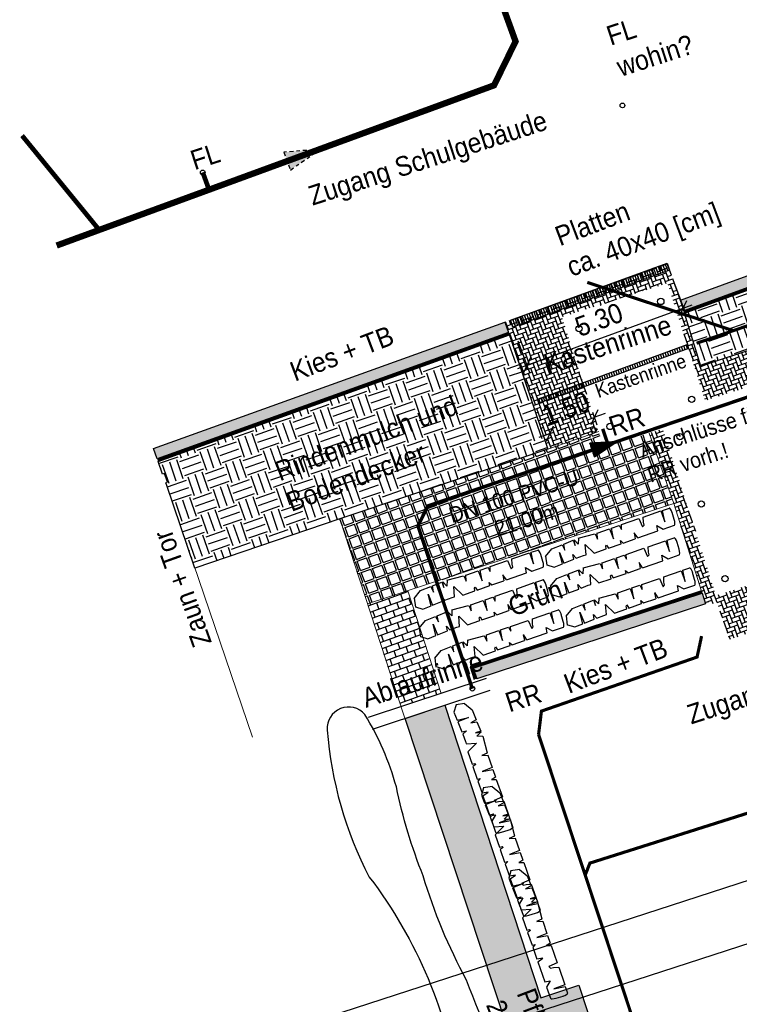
# Model space of a CAD drawing. Header units: metres. Extents: x 32415249 to 32416286, y 5721374 to 5722081.
# Tile 5 of 15: x 32415341 to 32415364, y 5721447 to 5721478. Entities that reach past the tile are written whole.
import ezdxf

# ---------------------------------------------------------------- set-up
doc = ezdxf.new("R2010")
doc.units = ezdxf.units.M
doc.header["$PDMODE"] = 32
doc.header["$PDSIZE"] = 0.5
for name, pattern in [('AUSGEZOGEN', [0]), ('DASHED2', [9.525, 6.35, -3.175]), ('G2', [0.375, 0.25, -0.125]), ('S2', [0.5, 0.25, -0.125, 0, -0.125])]:
    doc.linetypes.add(name, pattern=pattern)
doc.layers.get('0').update_dxf_attribs({"linetype": 'CONTINUOUS'})
doc.layers.get('Defpoints').update_dxf_attribs({"linetype": 'telekomTOT'})
for name, color, linetype in [('B-Ablauf', 252, 'CONTINUOUS'), ('B-Entw.Fallrohr-lin', 252, 'CONTINUOUS'), ('B-Kanal-RW-Lin', 251, 'G2'), ('B-Kanal-SW-Lin', 251, 'CONTINUOUS'), ('B-Mulde-lin', 252, 'CONTINUOUS'), ('B-Pflaster-srf', 254, 'CONTINUOUS'), ('Kataster-vorh. Hecke', 94, 'CONTINUOUS'), ('lin-050', 2, 'CONTINUOUS'), ('P-Bem', 242, 'CONTINUOUS'), ('P-Entw-Ablauf', 160, 'AUSGEZOGEN'), ('P-Entw-RW-Kanal-LTG', 160, 'DASHED2'), ('P-Grünflangl.-Srf', 64, 'CONTINUOUS'), ('P-Kantenstein-8-20cm_LIN', 6, 'CONTINUOUS'), ('P-Kantenstein-8-20cm_SRF', 44, 'CONTINUOUS'), ('P-Kies-lin', 1, 'CONTINUOUS'), ('P-Kies-srf', 252, 'CONTINUOUS'), ('P-TXT', 10, 'CONTINUOUS')]:
    doc.layers.add(name, color=color, linetype=linetype)
for name, color, linetype, lineweight in [('B-Kanal-MW-Lin', 251, 'S2', 25), ('B-Pflaster', 252, 'CONTINUOUS', 20), ('B-Txt', 252, 'CONTINUOUS', 25), ('B-Zaun-r', 1, 'LTBGTZAUR', 18), ('P-Entw-Fallrohr', 160, 'CONTINUOUS', 30)]:
    doc.layers.add(name, color=color, linetype=linetype, lineweight=lineweight)
doc.layers.add('Konstru', color=30, linetype='CONTINUOUS', plot=False)
doc.styles.add('arial', font='arial.ttf')
doc.styles.add('Bem500', font='arial.ttf', dxfattribs={"width": 0.9})
doc.styles.get("Standard").update_dxf_attribs({"font": 'arial.ttf', "width": 0.9})
doc.linetypes.add('LTBGTZAUR', pattern='A,10,[13,norm_b2.shx,S=1,R=180,X=0,Y=0],0', length=10)
doc.linetypes.add('telekomTOT', pattern='A,12,[132,ltypeshp.shx,S=0.6,R=0,X=0,Y=0],-1.2,1.2,[132,ltypeshp.shx,S=0.6,R=0,X=0,Y=0],-1.2,12,["tot",Standard,S=2,R=0,X=0,Y=-1],-4', length=31.6)
doc.linetypes.add('Verdämmt2', pattern='A,0.25,-0.0625,["X",arial,S=0.4,R=0,X=-0.2,Y=-0.2],-0.0625,0.25,-0.125,0,-0.125,0,-0.125', length=1)
doc.dimstyles.new('IB250', dxfattribs={"dimtxt": 0.625, "dimasz": 0.375, "dimexe": 0.25, "dimexo": 0.25, "dimgap": 0.25, "dimtad": 1, "dimzin": 0, "dimdsep": 46, "dimtxsty": 'Bem500', "dimblk1": 'OBLIQUE', "dimblk2": 'OBLIQUE', "dimsah": 1, "dimcen": 0, "dimdle": 0.3, "dimclrd": 256, "dimclre": 256, "dimclrt": 256, "dimaunit": 2, "dimadec": 0, "dimazin": 0, "dimtfac": 1, "dimtix": 1, "dimtofl": 0, "dimtmove": 2, "dimatfit": 3, "dimfxl": 0.5, "dimtolj": 1, "dimtzin": 0, "dimarcsym": 0})
pattern_1 = [(-340.2, (32415249.3845, 5721512.76996), (-0.06883155, 0.19118697), []), (-250.2, (32415249.3845, 5721512.76996), (-0.26001852, 0.12235543), [0.2032, -0.2032])]
pattern_2 = [(-112.83599, (32415357.665393, 5721456.840713), (-2.07210838, -5.006881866), [0.060541, -5.9935896]), (-155.87909, (32415357.641897, 5721456.784917), (4.953516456, 2.196628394), [0.1038906, -10.285166]), (-208.33839, (32415357.547078, 5721456.74246), (5.8748583, -3.199772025), [0.0732546, -7.2522144]), (-73.57509, (32415357.418198, 5721456.578612), (-2.527467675, 8.649532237), [0.094607, -9.366101]), (-48.01509, (32415357.444949, 5721456.487865), (-3.897016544, 4.362999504), [0.09277, -9.184218]), (16.42491, (32415357.507006, 5721456.418908), (-8.649532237, -2.527467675), [0.094607, -9.366101]), (-303.15459, (32415357.597752, 5721456.445658), (-4.049961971, -6.170114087), [0.125113, -12.386182]), (-268.59349, (32415357.666176, 5721456.550403), (-0.272145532, 10.385491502), [0.1181196, -11.6938445]), (-219.41919, (32415357.663277, 5721456.668487), (-5.319929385, 4.345210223), [0.0949275, -9.397833]), (-165.61239, (32415357.589943, 5721456.728765), (4.823674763, 1.19881715), [0.1083744, -5.3103433]), (-118.45139, (32415357.484968, 5721456.701836), (-3.477238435, -6.447581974), [0.1401516, -13.875019]), (-202.03469, (32415357.84052, 5721456.720512), (-3.86143583, 1.51717341), [0.0478354, -4.73573]), (-169.37959, (32415357.796177, 5721456.73846), (5.821494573, 1.06897068), [0.0910066, -9.00968]), (-115.8488, (32415357.70673, 5721456.7217), (0.147628, -0.4250954), [0.0636394, -0.572756]), (-137.6502, (32415357.659257, 5721456.762364), (1.83021973, 1.58833128), [0.034271, -3.392827]), (-49.0474, (32415357.63393, 5721456.73928), (-0.8679794, 1.12765777), [0.048466, -2.374858]), (-309.885, (32415357.665696, 5721456.70267), (0.98002837, 1.2930754), [0.078718, -2.54521]), (-179.2837, (32415357.71617, 5721456.76308), (0.9978185, -0.1298384), [0.056921, -1.366104]), (-324.45929, (32415357.387374, 5721456.653653), (3.808070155, 2.751563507), [0.07974, -7.89428]), (-270.50259, (32415357.45226, 5721456.700004), (-0.07646995, -5.266559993), [0.0668975, -6.6228336]), (-47.6502, (32415357.68665, 5721456.848094), (-1.58833128, 1.83021973), [0.068542, -3.358556]), (2.76171, (32415357.732821, 5721456.797439), (-4.693836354, -0.200998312), [0.07974, -7.89428]), (-1.4048, (32415357.478903, 5721456.390093), (-2.42073247, 0.1120482), [0.076896, -3.767906]), (-46.07369, (32415357.555776, 5721456.388208), (-3.74938199, 3.937909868), [0.06443, -6.3785893]), (-274.0474, (32415357.838527, 5721456.424475), (0.11205077, 2.42073236), [0.068542, -3.358556]), (-323.49479, (32415357.843365, 5721456.492846), (-4.935727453, -3.61954365), [0.075434, -7.467941]), (-271.4048, (32415357.63023, 5721456.35214), (-0.1120482, -2.42073247), [0.038448, -3.806354]), (-239.5389, (32415357.81302, 5721456.41562), (-1.01560657, 1.55275354), [0.0229455, -2.271613]), (-174.885, (32415357.80139, 5721456.4354), (1.4229137, 0.01778985), [0.09277, -1.7626275]), (-154.83979, (32415357.708988, 5721456.427125), (4.103324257, 1.90137549), [0.0859725, -8.5112654]), (-37.1587, (32415357.67898, 5721456.66441), (-0.72035185, 0.702562), [0.0649, -1.557598]), (12.30841, (32415357.730705, 5721456.625213), (7.521875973, 1.659483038), [0.1133073, -11.2174033]), (-279.9034, (32415357.841408, 5721456.649367), (-0.66698447, -3.56617903), [0.04633, -4.586703]), (-250.8488, (32415357.84938, 5721456.695), (-0.572723, 0.277467), [0.027, -0.423]), (-220.59239, (32415357.696058, 5721456.436925), (2.733775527, -2.38515619), [0.062516, -6.189084]), (-292.83599, (32415357.648585, 5721456.477603), (2.07210838, 5.006881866), [0.1210824, -5.9330484]), (-340.8488, (32415357.69558, 5721456.5892), (0.277467, 0.572723), [0.117, -0.333]), (-15.54399, (32415357.806102, 5721456.627578), (-5.28434756, 1.499390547), [0.071151, -7.043973]), (-86.7942, (32415357.87465, 5721456.60851), (0.16541707, -1.84800902), [0.065521, -3.2105286]), (-133.20279, (32415357.878315, 5721456.543093), (-6.600525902, -7.055888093), [0.106679, -10.5612633]), (-165.42269, (32415357.805284, 5721456.46533), (-5.673860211, -1.494070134), [0.1128596, -11.1730723])]
pattern_3 = [(-340.8488, (32415357.50695, 5721456.3093), (0.391537, 0.808176), [0.635, -0.635]), (-340.8488, (32415357.42883, 5721456.5343), (0.391537, 0.808176), [0.635, -0.635]), (-340.8488, (32415357.3507, 5721456.7592), (0.391537, 0.808176), [0.635, -0.635]), (-250.8488, (32415357.39965, 5721456.86024), (-0.808176, 0.391537), [0.635, -0.635]), (-250.8488, (32415357.6246, 5721456.93836), (-0.808176, 0.391537), [0.635, -0.635]), (-250.8488, (32415357.84955, 5721457.0165), (-0.808176, 0.391537), [0.635, -0.635])]

# ---------------------------------------------------------------- blocks, each defined once
blk = doc.blocks.new('pfeilmw')
at = {"layer": 'B-Kanal-MW-Lin'}
blk.add_hatch(color=256, dxfattribs=at).paths.add_polyline_path([(-0.567, -0.205), (0.567, 0.205), (-0.757, 2.098)])
at = {"layer": 'B-Kanal-MW-Lin', "linetype": 'ByBlock'}
blk.add_lwpolyline([(-0.567, -0.205), (0.567, 0.205), (-0.757, 2.098), (-0.567, -0.205)], dxfattribs=at)
blk = doc.blocks.new('hecke')
at = {"layer": 'Kataster-vorh. Hecke'}
for p, q in [((-0.572, 0.361), (-0.352, 0.508)), ((-0.376, -0.015), (-0.572, 0.361)), ((-0.068, 0.156), (-0.206, 0.378)), ((-1.176, -0.062), (-0.626, 0.323)), ((-0.626, 0.323), (-0.376, -0.015)), ((-1.865, -0.546), (-1.314, -0.16)), ((-1.314, -0.16), (-1.103, -0.413)), ((-1.115, -0.243), (-1.176, -0.062)), ((-1.065, -0.338), (-1.115, -0.243)), ((-1.103, -0.413), (-1.065, -0.338)), ((-0.614, -0.226), (-0.357, -0.287)), ((-0.526, -0.405), (-0.614, -0.226)), ((-0.357, -0.287), (-0.007, -0.042)), ((-2.179, -0.766), (-1.934, -0.594)), ((-1.934, -0.594), (-1.897, -0.627)), ((-1.897, -0.627), (-1.81, -0.715)), ((-1.81, -0.715), (-1.865, -0.546)), ((-1.339, -0.708), (-1.241, -0.906)), ((-1.163, -0.852), (-1.333, -0.704)), ((-1.163, -0.852), (-0.526, -0.405)), ((-2.628, -1.08), (-2.24, -0.808)), ((-2.24, -0.808), (-2.002, -1.121)), ((-2.002, -1.121), (-2.179, -0.766)), ((-1.621, -1.172), (-1.241, -0.906)), ((-3.24, -1.45), (-2.704, -1.134)), ((-2.694, -1.126), (-2.554, -1.292)), ((-2.557, -1.287), (-2.631, -1.075)), ((-2.203, -1.458), (-2.185, -1.412)), ((-2.185, -1.412), (-2.089, -1.5)), ((-2.089, -1.5), (-1.684, -1.216)), ((-1.74, -1.115), (-1.621, -1.172)), ((-1.684, -1.216), (-1.74, -1.115)), ((-3.694, -1.798), (-3.401, -1.573)), ((-3.401, -1.573), (-3.283, -1.74)), ((-3.283, -1.74), (-3.373, -1.551)), ((-2.807, -1.954), (-2.936, -1.604)), ((-2.936, -1.604), (-2.542, -1.818)), ((-2.542, -1.818), (-2.156, -1.547)), ((-2.156, -1.547), (-2.203, -1.458)), ((-4.205, -2.41), (-4.06, -2.078)), ((-4.06, -2.078), (-3.747, -1.838)), ((-3.545, -2.504), (-3.76, -2.131)), ((-3.76, -2.131), (-3.495, -2.466)), ((-3.747, -1.838), (-3.593, -2.001)), ((-3.593, -2.001), (-3.694, -1.798)), ((-3.188, -2.23), (-3.267, -2.078)), ((-3.267, -2.078), (-3.112, -2.172)), ((-3.112, -2.172), (-2.892, -2.004)), ((-2.897, -2.007), (-2.807, -1.954)), ((-4.209, -2.398), (-4.077, -2.71)), ((-3.798, -2.698), (-3.545, -2.504)), ((-3.495, -2.466), (-3.188, -2.23)), ((-4.075, -2.692), (-3.798, -2.698))]:
    blk.add_line(p, q, dxfattribs=at)
blk.add_lwpolyline([(-3.236, -1.451), (-3.189, -1.658), (-3.374, -1.552)], dxfattribs=at)
for centre, major_axis, start_param, end_param in [((-0.246, 0.344), (0.11, -0.163), 1.58656, 3.157356), ((-0.111, 0.125), (0.103, -0.167), 0.015764, 1.58656)]:
    blk.add_ellipse(centre, major_axis=major_axis, ratio=0.27, start_param=start_param, end_param=end_param, dxfattribs=at)
blk = doc.blocks.new('_Oblique')
at = {"color": 0, "linetype": 'ByBlock', "lineweight": -2}
blk.add_line((-0.5, -0.5), (0.5, 0.5), dxfattribs=at)
blk = doc.blocks.new('*D1282')
at = {"layer": 'Defpoints', "color": 0}
for p in [(32415361.653, 5721470.134), (32415362.021, 5721469.129), (32415356.675, 5721468.313)]:
    blk.add_point(p, dxfattribs=at)
at = {"layer": 'P-Bem', "lineweight": -2}
for p, q in [((32415361.739, 5721469.899), (32415362.107, 5721468.894)), ((32415356.761, 5721467.206), (32415362.302, 5721469.232))]:
    blk.add_line(p, q, dxfattribs=at)
at = {"layer": 'P-Bem', "linetype": 'ByBlock', "lineweight": -2}
blk.add_line((32415356.761, 5721468.079), (32415357.129, 5721467.074), dxfattribs=at)
at = {"layer": 'P-Bem', "lineweight": -2, "xscale": 0.375, "yscale": 0.375, "zscale": 0.375}
for p, rotation in [((32415362.021, 5721469.129), 20.08445249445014), ((32415357.043, 5721467.309), 200.0844524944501)]:
    blk.add_blockref('_Oblique', p, dxfattribs=dict(at, rotation=rotation))
at = {"layer": 'P-Bem', "insert": (32415359.336, 5721468.753), "char_height": 0.625, "attachment_point": 5, "rotation": 20.0845, "style": 'Bem500'}
blk.add_mtext('\\A1;5.30', dxfattribs=at)
blk = doc.blocks.new('*D1367')
at = {"layer": 'Defpoints', "color": 0}
for p in [(32415359.041, 5721466.05), (32415359.187, 5721465.651), (32415357.633, 5721465.534)]:
    blk.add_point(p, dxfattribs=at)
at = {"layer": 'P-Bem', "lineweight": -2}
for p, q in [((32415359.127, 5721465.816), (32415359.273, 5721465.417)), ((32415359.187, 5721465.651), (32415359.54, 5721465.78)), ((32415357.779, 5721465.135), (32415357.427, 5721465.006))]:
    blk.add_line(p, q, dxfattribs=at)
at = {"layer": 'P-Bem', "linetype": 'ByBlock', "lineweight": -2}
blk.add_line((32415357.719, 5721465.3), (32415357.865, 5721464.901), dxfattribs=at)
at = {"layer": 'P-Bem', "lineweight": -2, "xscale": 0.375, "yscale": 0.375, "zscale": 0.375}
for p, rotation in [((32415359.187, 5721465.651), 200.1176874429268), ((32415357.779, 5721465.135), 20.1176874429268)]:
    blk.add_blockref('_Oblique', p, dxfattribs=dict(at, rotation=rotation))
at = {"layer": 'P-Bem', "insert": (32415358.287, 5721465.928), "char_height": 0.625, "attachment_point": 5, "rotation": 20.1177, "style": 'Bem500'}
blk.add_mtext('\\A1;1.50', dxfattribs=at)
blk = doc.blocks.new('KHPFEILSOLID')
h = blk.add_hatch()
h.set_pattern_fill('NET', color=0, scale=0.08, style=0)
h.set_pattern_definition([(0, (-6e-18, 0.184973), (0, 0.01), []), (90, (-6e-18, 0.184973), (-0.01, 6e-19), [])])
h.paths.add_polyline_path([(0, -1.305), (0.603, -1.305), (0, 0.925), (-0.603, -1.305)])
at = {"color": 0, "linetype": 'Continuous'}
blk.add_lwpolyline([(0, -1.305), (0.603, -1.305), (0, 0.925), (-0.603, -1.305)], close=True, dxfattribs=at)

msp = doc.modelspace()

# ---------------------------------------------------------------- hatches: boundary and pattern name
at = {"layer": 'B-Ablauf'}
h = msp.add_hatch(dxfattribs=at)
h.set_pattern_fill('ANSI31', color=256, scale=0.025, angle=45, style=0)
h.set_pattern_definition([(109.1512, (32415358.915435, 5721456.82525), (-0.0749821, -0.02603995), [])])
h.paths.add_polyline_path([(32415358.788, 5721466.741), (32415358.835, 5721466.614), (32415362.186, 5721467.841), (32415362.144, 5721467.97)])
at = {"layer": 'B-Pflaster-srf'}
h = msp.add_hatch(dxfattribs=at)
h.set_pattern_fill('HERRING_45', color=256, scale=0.005, angle=1.8, style=0)
h.set_pattern_definition([(-340.2, (32415249.3845, 5721512.76996), (0.07647214, 0.16251157), [0.381, -0.127]), (-250.2, (32415249.50399, 5721512.81298), (-0.07647214, -0.16251157), [0.381, -0.127])])
h.paths.add_polyline_path([(32415361.932, 5721469.392), (32415361.507, 5721470.534), (32415356.626, 5721468.777), (32415356.346, 5721468.676), (32415356.531, 5721468.126), (32415357.706, 5721464.634), (32415359.329, 5721465.203), (32415358.167, 5721468.835), (32415361.524, 5721469.909), (32415362.719, 5721466.174), (32415364.704, 5721466.809), (32415366.533, 5721461.089), (32415363.064, 5721459.98), (32415361.369, 5721465.281), (32415360.936, 5721465.142), (32415361.717, 5721462.913), (32415362.725, 5721459.724), (32415362.935, 5721459.798), (32415362.961, 5721459.719), (32415363.097, 5721459.764), (32415363.489, 5721458.577), (32415366.991, 5721459.721), (32415366.573, 5721460.994), (32415366.651, 5721461.028), (32415366.53, 5721461.401), (32415365.804, 5721463.634), (32415364.829, 5721466.671), (32415364.416, 5721467.883), (32415362.57, 5721467.279)])
h = msp.add_hatch(dxfattribs=at)
h.set_pattern_fill('WAFFLE', color=256, scale=0.025, angle=1.8, style=0)
h.set_pattern_definition([(-340.2, (32415249.53983, 5721512.9946), (-0.1290591, 0.3584756), [0.3175, -0.0635]), (-340.2, (32415249.51832, 5721513.05435), (-0.1290591, 0.3584756), [0.3175, -0.0635]), (-250.2, (32415249.45858, 5721513.03284), (-0.3584756, -0.1290591), [0.3175, -0.0635]), (-250.2, (32415249.51832, 5721513.05435), (-0.3584756, -0.1290591), [0.3175, -0.0635])])
h.paths.add_polyline_path([(32415359.329, 5721465.203), (32415351.091, 5721462.419), (32415351.975, 5721459.715), (32415361.717, 5721462.913), (32415360.936, 5721465.142), (32415359.496, 5721464.682)])
h = msp.add_hatch(dxfattribs=at)
h.set_pattern_fill('BLOCKS', color=256, scale=0.001, angle=1.8, style=0)
h.set_pattern_definition(pattern_1)
h.paths.add_polyline_path([(32415353.253, 5721460.135), (32415351.975, 5721459.715), (32415351.975, 5721459.715), (32415353.045, 5721456.441), (32415354.314, 5721456.874)])
h = msp.add_hatch(dxfattribs=at)
h.set_pattern_fill('BLOCKS', color=256, scale=0.001, angle=1.8, style=0)
h.set_pattern_definition(pattern_1)
h.paths.add_polyline_path([(32415354.439, 5721456.494), (32415353.169, 5721456.074), (32415353.169, 5721456.074), (32415364.872, 5721420.665), (32415364.872, 5721420.665), (32415366.552, 5721421.214), (32415364.633, 5721427.07), (32415365.364, 5721427.31), (32415364.513, 5721429.905), (32415363.786, 5721429.666), (32415358.827, 5721444.78), (32415359.54, 5721445.014), (32415358.696, 5721447.59), (32415357.488, 5721447.193)])
at = {"layer": 'P-Entw-Ablauf'}
h = msp.add_hatch(dxfattribs=at)
h.set_pattern_fill('ANSI31', color=256, scale=0.025, angle=45, style=0)
h.set_pattern_definition([(290.0425, (32415361.21911, 5721470.45402), (0.074568, 0.0272031), [])])
h.paths.add_polyline_path([(32415361.499, 5721470.556), (32415356.52, 5721468.739), (32415356.601, 5721468.518), (32415361.579, 5721470.335)])
h = msp.add_hatch(dxfattribs=at)
h.set_pattern_fill('ANSI31', color=256, scale=0.025, angle=45, style=0)
h.set_pattern_definition([(-250.8488, (32415357.50695, 5721456.309325), (-0.0749821, -0.02603995), [])])
h.paths.add_polyline_path([(32415357.38, 5721466.225), (32415357.426, 5721466.098), (32415358.835, 5721466.614), (32415358.788, 5721466.741)])
at = {"layer": 'P-Grünflangl.-Srf'}
h = msp.add_hatch(dxfattribs=at)
h.set_pattern_fill('EARTH1', color=256, scale=0.1, style=0)
h.set_pattern_definition(pattern_3)
h.paths.add_polyline_path([(32415374.566, 5721473.52), (32415362.057, 5721468.961), (32415362.57, 5721467.279), (32415364.416, 5721467.883), (32415364.829, 5721466.671), (32415368.22, 5721467.678), (32415376.828, 5721471.171), (32415376.466, 5721472.156), (32415375.777, 5721474.033), (32415374.539, 5721473.595)])
h = msp.add_hatch(dxfattribs=at)
h.set_pattern_fill('EARTH1', color=256, scale=0.1, style=0)
h.set_pattern_definition(pattern_3)
h.paths.add_polyline_path([(32415346.49, 5721460.85), (32415351.091, 5721462.419), (32415357.706, 5721464.634), (32415356.491, 5721468.272), (32415345.315, 5721464.25), (32415345.453, 5721463.844), (32415345.519, 5721463.867), (32415345.618, 5721463.584), (32415345.563, 5721463.564), (32415345.583, 5721463.51)])
at = {"layer": 'P-Kies-srf'}
h = msp.add_hatch(dxfattribs=at)
h.set_pattern_fill('GRAVEL1', color=256, scale=0.025, style=0)
h.set_pattern_definition(pattern_2)
h.paths.add_polyline_path([(32415374.416, 5721473.93), (32415361.929, 5721469.379), (32415362.033, 5721469.037), (32415374.539, 5721473.595)])
h = msp.add_hatch(dxfattribs=at)
h.set_pattern_fill('GRAVEL1', color=256, scale=0.025, style=0)
h.set_pattern_definition(pattern_2)
h.paths.add_polyline_path([(32415356.342, 5721468.675), (32415345.169, 5721464.655), (32415345.287, 5721464.326), (32415356.464, 5721468.347)])
h = msp.add_hatch(dxfattribs=at)
h.set_pattern_fill('GRAVEL1', color=256, scale=0.025, style=0)
h.set_pattern_definition(pattern_2)
h.paths.add_polyline_path([(32415355.339, 5721457.671), (32415355.448, 5721457.338), (32415362.725, 5721459.724), (32415362.616, 5721460.057)])

# ---------------------------------------------------------------- linework, layer by layer
at = {"layer": 'B-Ablauf'}
msp.add_lwpolyline([(32415358.835, 5721466.614), (32415358.788, 5721466.741), (32415362.144, 5721467.97), (32415362.186, 5721467.841), (32415358.835, 5721466.614)], close=True, dxfattribs=at)
for points in [[(32415355.744, 5721457.346), (32415351.997, 5721456.108)], [(32415355.869, 5721456.967), (32415352.123, 5721455.728)]]:
    msp.add_lwpolyline(points, dxfattribs=at)
at = {"layer": 'B-Entw.Fallrohr-lin'}
for centre in [(32415360.083, 5721475.568), (32415346.737, 5721473.439), (32415355.31, 5721457.023)]:
    msp.add_circle(centre, 0.075, dxfattribs=at)
at = {"layer": 'B-Kanal-RW-Lin', "ltscale": 2, "const_width": 0.2, "elevation": 71.88}
msp.add_lwpolyline([(32415348.856, 5721499.933), (32415348.703, 5721499.618), (32415356.684, 5721477.603), (32415355.999, 5721476.207), (32415342.092, 5721471.113)], dxfattribs=at)
at = {"layer": 'B-Kanal-RW-Lin', "ltscale": 2}
for points, const_width in [([(32415340.992, 5721474.609), (32415343.445, 5721471.609)], 0.15), ([(32415346.737, 5721473.439), (32415346.938, 5721472.888)], 0.15), ([(32415372.775, 5721472.242), (32415371.838, 5721471.236), (32415362.44, 5721468.006)], 0.1)]:
    msp.add_lwpolyline(points, dxfattribs=dict(at, const_width=const_width))
at = {"layer": 'B-Kanal-RW-Lin', "linetype": 'Verdämmt2', "ltscale": 2, "const_width": 0.1}
msp.add_lwpolyline([(32415358.962, 5721469.942), (32415363.607, 5721468.407)], dxfattribs=at)
at = {"layer": 'B-Kanal-SW-Lin', "ltscale": 2, "const_width": 0.1}
for points in [[(32415362.599, 5721458.695), (32415362.455, 5721458.028), (32415357.507, 5721456.309), (32415357.415, 5721455.567)], [(32415367.249, 5721425.891), (32415357.415, 5721455.567)]]:
    msp.add_lwpolyline(points, dxfattribs=at)
at = {"layer": 'B-Kanal-SW-Lin', "ltscale": 2}
msp.add_lwpolyline([(32415378.188, 5721457.222, 0.1, 0.1, 0), (32415377.846, 5721457.43, 0.1, 0.1, 0), (32415359.047, 5721451.476, 0.1, 0.1, 0), (32415358.898, 5721451.092, 0.1, 0.1, 0)], format="xyseb", dxfattribs=at)
at = {"layer": 'B-Mulde-lin'}
msp.add_lwpolyline([(32415351.895, 5721456.2, 0.720593), (32415350.692, 5721455.708, 0.100144), (32415352.034, 5721451.033, -0.12713), (32415354.905, 5721444.209, 0.05786), (32415356.733, 5721436.866, -0.015405), (32415359.112, 5721430.535, 0.084451), (32415363.026, 5721422.352, 0.010178), (32415364.915, 5721418.36, -0.127394), (32415365.472, 5721415.748, 1.221734), (32415367.359, 5721415.894, 0.092784), (32415366.057, 5721418.821, -0.03277), (32415363.403, 5721423.239, -0.083344), (32415360.718, 5721428.789, 0.018225), (32415357.853, 5721439.467, 0.031738), (32415355.123, 5721447.753, -0.050001), (32415353.746, 5721451.067, -0.043511), (32415352.893, 5721453.898, 0.069978), (32415351.895, 5721456.2)], format="xyb", dxfattribs=at)
at = {"layer": 'B-Pflaster'}
msp.add_lwpolyline([(32415368.22, 5721467.678), (32415364.829, 5721466.671), (32415364.416, 5721467.883), (32415362.57, 5721467.279), (32415361.929, 5721469.379)], dxfattribs=at)
for points, elevation in [([(32415356.376, 5721468.592), (32415357.706, 5721464.634)], 71.99), ([(32415357.706, 5721464.634), (32415359.329, 5721465.203)], 71.99), ([(32415361.717, 5721462.913), (32415360.936, 5721465.142)], 72.301), ([(32415357.706, 5721464.634), (32415351.091, 5721462.419)], 71.99), ([(32415351.975, 5721459.715), (32415361.717, 5721462.913)], 72.208), ([(32415362.725, 5721459.724), (32415361.717, 5721462.913)], 72.301), ([(32415353.045, 5721456.441), (32415351.091, 5721462.419)], 72.266), ([(32415353.253, 5721460.135), (32415354.314, 5721456.874)], 72.208), ([(32415352.826, 5721457.112), (32415364.888, 5721420.617)], 72.266), ([(32415358.459, 5721447.512), (32415357.488, 5721447.193), (32415354.456, 5721456.443)], 72.266)]:
    msp.add_lwpolyline(points, dxfattribs=dict(at, elevation=elevation))
at = {"layer": 'B-Zaun-r', "ltscale": 0.25}
msp.add_lwpolyline([(32415345.583, 5721463.51), (32415348.32, 5721455.485)], dxfattribs=at)
at = {"layer": 'Konstru'}
for points in [[(32415362.057, 5721468.961), (32415374.566, 5721473.52), (32415374.539, 5721473.595), (32415375.777, 5721474.033), (32415376.466, 5721472.156), (32415376.828, 5721471.171), (32415368.22, 5721467.678), (32415364.829, 5721466.671), (32415364.416, 5721467.883), (32415362.57, 5721467.279)], [(32415345.169, 5721464.655), (32415356.342, 5721468.675), (32415356.464, 5721468.347), (32415345.287, 5721464.326)]]:
    msp.add_lwpolyline(points, close=True, dxfattribs=at)
for points, elevation in [([(32415351.091, 5721462.419), (32415346.49, 5721460.85), (32415345.583, 5721463.51), (32415345.563, 5721463.564), (32415345.618, 5721463.584), (32415345.519, 5721463.867), (32415345.453, 5721463.844), (32415345.315, 5721464.25), (32415356.491, 5721468.272), (32415357.706, 5721464.634), (32415351.091, 5721462.419)], 71.99), ([(32415355.448, 5721457.338), (32415355.339, 5721457.671), (32415362.616, 5721460.057), (32415362.725, 5721459.724)], 72.301), ([(32415353.169, 5721456.074), (32415354.439, 5721456.494), (32415357.488, 5721447.193), (32415358.696, 5721447.59), (32415359.54, 5721445.014), (32415358.827, 5721444.78), (32415363.786, 5721429.666), (32415364.513, 5721429.905), (32415365.364, 5721427.31), (32415364.633, 5721427.07), (32415366.552, 5721421.214), (32415364.872, 5721420.665), (32415364.872, 5721420.665), (32415353.169, 5721456.074)], 72.266)]:
    msp.add_lwpolyline(points, close=True, dxfattribs=dict(at, elevation=elevation))
for points in [[(32415363.607, 5721468.407), (32415362.44, 5721468.006)], [(32415349.087, 5721446.059), (32415384.276, 5721457.492)], [(32415351.113, 5721444.709), (32415368.707, 5721450.426)]]:
    msp.add_lwpolyline(points, dxfattribs=at)
at = {"layer": 'lin-050', "ltscale": 0.1}
for centre in [(32415361.301, 5721469.335), (32415358.702, 5721468.469), (32415362.286, 5721466.226), (32415359.687, 5721465.36), (32415361.912, 5721465.038), (32415362.589, 5721462.895), (32415363.345, 5721460.523)]:
    msp.add_circle(centre, 0.1, dxfattribs=at)
at = {"layer": 'P-Entw-Ablauf'}
for points in [[(32415356.52, 5721468.739), (32415361.499, 5721470.556), (32415361.579, 5721470.335), (32415356.601, 5721468.518)], [(32415357.426, 5721466.098), (32415357.38, 5721466.225), (32415358.788, 5721466.741), (32415358.835, 5721466.614), (32415357.426, 5721466.098)]]:
    msp.add_lwpolyline(points, close=True, dxfattribs=at)
at = {"layer": 'P-Entw-Fallrohr', "color": 10}
msp.add_circle((32415359.179, 5721465.251), 0.075, dxfattribs=at)
at = {"layer": 'P-Entw-RW-Kanal-LTG', "ltscale": 0.1, "const_width": 0.11}
for points in [[(32415355.31, 5721457.023), (32415353.58, 5721462.198), (32415353.894, 5721462.833), (32415365.269, 5721466.706), (32415367.139, 5721469.621)], [(32415359.454, 5721465.285), (32415359.626, 5721464.78)]]:
    msp.add_lwpolyline(points, dxfattribs=at)
at = {"layer": 'P-Kantenstein-8-20cm_LIN'}
for points in [[(32415362.033, 5721469.037), (32415374.538, 5721473.595)], [(32415362.057, 5721468.961), (32415374.566, 5721473.52)]]:
    msp.add_lwpolyline(points, dxfattribs=at)
for points, elevation in [([(32415356.464, 5721468.347), (32415345.287, 5721464.326)], 71.99), ([(32415356.491, 5721468.272), (32415345.315, 5721464.25)], 71.99), ([(32415362.591, 5721460.133), (32415355.238, 5721457.722), (32415355.372, 5721457.313)], 72.301), ([(32415362.616, 5721460.057), (32415355.339, 5721457.671), (32415355.448, 5721457.338)], 72.301)]:
    msp.add_lwpolyline(points, dxfattribs=dict(at, elevation=elevation))
at = {"layer": 'P-Kantenstein-8-20cm_SRF', "const_width": 0.08}
msp.add_lwpolyline([(32415362.043, 5721468.998), (32415374.552, 5721473.557)], dxfattribs=at)
for points, elevation in [([(32415356.478, 5721468.309), (32415345.301, 5721464.288)], 71.99), ([(32415362.603, 5721460.095), (32415355.288, 5721457.696), (32415355.41, 5721457.325)], 72.301)]:
    msp.add_lwpolyline(points, dxfattribs=dict(at, elevation=elevation))
at = {"layer": 'P-Kies-lin'}
msp.add_lwpolyline([(32415361.929, 5721469.379), (32415374.416, 5721473.93), (32415374.539, 5721473.595), (32415362.033, 5721469.037)], close=True, dxfattribs=at)

# ---------------------------------------------------------------- block references
at = {"layer": 'B-Kanal-MW-Lin', "xscale": 0.5, "yscale": 0.5, "zscale": 0.5, "rotation": 269.8450782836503}
msp.add_blockref('pfeilmw', (32415349.421, 5721473.798), dxfattribs=at)
at = {"layer": 'Kataster-vorh. Hecke', "zscale": 0.8735999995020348}
for p, xscale, yscale, rotation in [((32415361.748, 5721462.253), 0.8735999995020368, 0.8735999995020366, 344.1833119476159), ((32415361.903, 5721461.307), 0.8735999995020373, 0.873599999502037, 344.1833119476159), ((32415357.572, 5721460.919), 0.8735999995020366, 0.8735999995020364, 344.1833119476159), ((32415362.398, 5721460.35), 0.873599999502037, 0.8735999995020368, 344.1833119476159), ((32415357.728, 5721459.974), 0.873599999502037, 0.8735999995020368, 344.1833119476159), ((32415358.222, 5721459.016), 0.8735999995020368, 0.8735999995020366, 344.1833119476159), ((32415356.084, 5721452.439), 0.8735999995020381, 0.8735999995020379, 254.1262473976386), ((32415356.955, 5721449.8), 0.8735999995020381, 0.8735999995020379, 254.1262473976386), ((32415357.826, 5721447.161), 0.8735999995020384, 0.8735999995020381, 254.1262473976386)]:
    msp.add_blockref('hecke', p, dxfattribs=dict(at, xscale=xscale, yscale=yscale, rotation=rotation))
at = {"layer": 'P-Entw-RW-Kanal-LTG', "ltscale": 0.1, "xscale": 0.3749999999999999, "yscale": 0.3750000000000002, "zscale": 0.7499999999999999, "rotation": 288.8053609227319}
msp.add_blockref('KHPFEILSOLID', (32415359.582, 5721464.769), dxfattribs=at)

# ---------------------------------------------------------------- texts
at = {"layer": 'B-Ablauf', "attachment_point": 1}
for s, insert, char_height, width, rotation in [('Kastenrinne', (32415359.164, 5721466.684), 0.45, 0.60257, 19.4187), ('Ablaufrinne', (32415351.734, 5721457.005), 0.625, 2.56811, 18)]:
    msp.add_mtext(s, dxfattribs=dict(at, insert=insert, char_height=char_height, width=width, rotation=rotation))
at = {"layer": 'B-Entw.Fallrohr-lin', "char_height": 0.625, "attachment_point": 1, "rotation": 18}
for s, insert, width in [('FL\\Pwohin?', (32415359.514, 5721478.057), 1.93393), ('FL', (32415346.283, 5721474.1), 0.60257), ('RR', (32415356.295, 5721456.861), 0.60257)]:
    msp.add_mtext(s, dxfattribs=dict(at, insert=insert, width=width))
at = {"layer": 'B-Txt', "color": 1, "char_height": 0.625, "attachment_point": 1, "rotation": 18}
for s, insert, width in [('Zugang Schulgebäude', (32415350.035, 5721472.972), 8.28775), ('Zugang Kindertagesstätte', (32415362.075, 5721456.477), 9.7981)]:
    msp.add_mtext(s, dxfattribs=dict(at, insert=insert, width=width))
at = {"layer": 'B-Txt', "char_height": 0.625, "attachment_point": 1}
for s, insert, width, rotation in [('Platten\\Pca. 40x40 [cm]', (32415357.872, 5721471.672), 5.33631, 20.7416), ('Zaun + Tor', (32415346.443, 5721458.279), 4.55653, 109.6972), ('Grün', (32415356.384, 5721459.893), 4.55653, 20.7416), ('Pflaster\\P20/10/8 [cm]', (32415357.296, 5721447.562), 5.33631, 290.7416)]:
    msp.add_mtext(s, dxfattribs=dict(at, insert=insert, width=width, rotation=rotation))
at = {"layer": 'P-Entw-Fallrohr', "attachment_point": 1, "rotation": 18}
for s, insert, char_height, width in [('Kastenrinne', (32415357.525, 5721467.62), 0.625, 0.60257), ('Anschlüsse für RR vorh.!', (32415360.562, 5721464.838), 0.5, 4.511)]:
    msp.add_mtext(s, dxfattribs=dict(at, insert=insert, char_height=char_height, width=width))
at = {"layer": 'P-Entw-Fallrohr', "color": 10, "insert": (32415359.584, 5721465.639), "char_height": 0.625, "width": 0.60257, "attachment_point": 1, "rotation": 18}
msp.add_mtext('RR', dxfattribs=at)
at = {"layer": 'P-Entw-RW-Kanal-LTG', "ltscale": 0.1, "insert": (32415356.72, 5721463.437), "char_height": 0.5, "width": 5.79675, "attachment_point": 2, "rotation": 17.0333}
msp.add_mtext('DN 100 PVC-U   21.00m', dxfattribs=at)
at = {"layer": 'P-TXT', "char_height": 0.625, "attachment_point": 1, "rotation": 20.7416}
for s, insert, width in [('Kies + TB', (32415349.446, 5721467.368), 4.55653), ('Rindenmulch und Bodendecker', (32415348.967, 5721464.198), 6.72213), ('Kies + TB', (32415358.153, 5721457.439), 4.55653)]:
    msp.add_mtext(s, dxfattribs=dict(at, insert=insert, width=width))

# ---------------------------------------------------------------- dimensions: what is measured, and where the dimension line sits
at = {"layer": 'P-Bem'}
for p1, p2, distance, picture, middle in [((32415356.675, 5721468.313), (32415361.653, 5721470.134), -1.07, '*D1282', (32415359.336, 5721468.753)), ((32415357.633, 5721465.534), (32415359.041, 5721466.05), -0.425, '*D1367', (32415358.287, 5721465.928))]:
    dim = msp.add_aligned_dim(p1=p1, p2=p2, distance=distance, dimstyle='IB250', dxfattribs=at)
    dim.commit()
    dim.dimension.update_dxf_attribs({"geometry": picture, "text_midpoint": middle})

doc.saveas('drawing.dxf')
